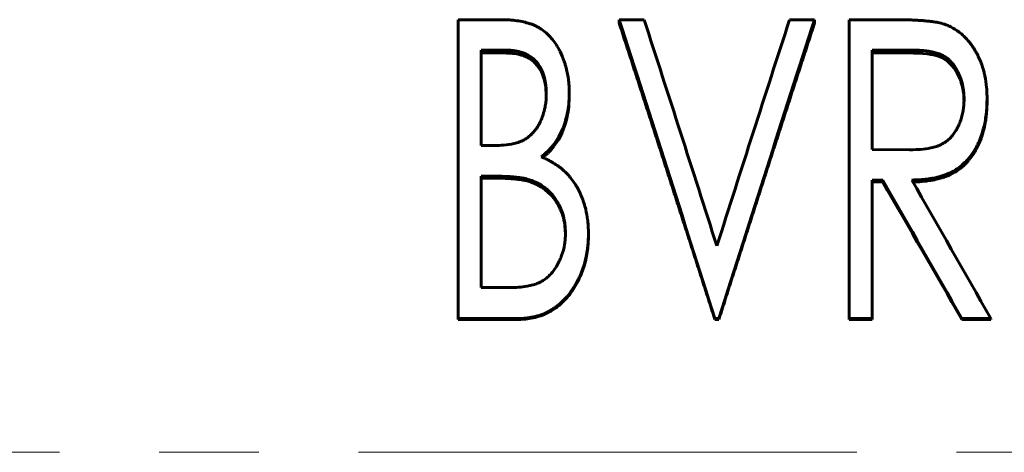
# Model space of a CAD drawing. Header units: millimetres. Extents: x 0 to 420, y 0 to 297.
# Tile 8 of 20: x 95.34 to 110.16, y 173.56 to 180.07. Entities that reach past the tile are written whole.
import ezdxf

# ---------------------------------------------------------------- set-up
doc = ezdxf.new("R2010")
doc.units = ezdxf.units.MM
doc.linetypes.add('K5LT_AXLED', pattern=[12, 7.5, -1.5, 1.5, -1.5])
doc.linetypes.add('K5LT_BASIC', pattern=[0])
doc.layers.add('Системный слой (1)', color=251, linetype='Continuous', true_color=0x6c6c6c)

# ---------------------------------------------------------------- blocks, each defined once
blk = doc.blocks.new('U14')
at = {"layer": 'Системный слой (1)', "color": 150, "linetype": 'K5LT_BASIC', "lineweight": 60, "true_color": 0x0080ff}
for p, q in [((103.037, 177.62), (103.01, 177.63)), ((103.056, 177.613), (103.037, 177.62)), ((103.064, 177.61), (103.056, 177.613)), ((103.068, 177.609), (103.064, 177.61)), ((103.07, 177.608), (103.068, 177.609)), ((103.071, 177.608), (103.07, 177.608)), ((103.071, 177.607), (103.071, 177.608)), ((103.086, 177.601), (103.071, 177.607)), ((103.071, 177.607), (103.071, 177.607)), ((103.071, 177.607), (103.071, 177.607)), ((103.071, 177.607), (103.071, 177.607)), ((103.11, 177.591), (103.086, 177.601)), ((103.121, 177.586), (103.11, 177.591)), ((103.126, 177.584), (103.121, 177.586)), ((103.129, 177.582), (103.126, 177.584)), ((103.13, 177.582), (103.129, 177.582)), ((103.131, 177.581), (103.13, 177.582)), ((103.13, 177.582), (103.13, 177.582)), ((103.14, 177.577), (103.131, 177.581)), ((103.131, 177.581), (103.131, 177.581)), ((103.131, 177.581), (103.131, 177.581)), ((103.191, 177.548), (103.14, 177.577)), ((103.216, 177.531), (103.191, 177.548)), ((103.229, 177.522), (103.216, 177.531)), ((103.235, 177.517), (103.229, 177.522)), ((103.238, 177.515), (103.235, 177.517)), ((103.24, 177.514), (103.238, 177.515)), ((103.241, 177.513), (103.24, 177.514)), ((103.243, 177.511), (103.241, 177.513)), ((103.241, 177.513), (103.241, 177.513)), ((103.241, 177.513), (103.241, 177.513)), ((103.241, 177.513), (103.241, 177.513)), ((103.337, 177.425), (103.243, 177.511)), ((103.379, 177.376), (103.337, 177.425)), ((103.398, 177.35), (103.379, 177.376)), ((103.407, 177.337), (103.398, 177.35)), ((103.412, 177.33), (103.407, 177.337)), ((103.414, 177.326), (103.412, 177.33)), ((103.415, 177.325), (103.414, 177.326)), ((103.416, 177.324), (103.415, 177.325)), ((103.416, 177.323), (103.416, 177.324)), ((103.449, 177.269), (103.416, 177.323)), ((103.416, 177.323), (103.416, 177.323)), ((103.416, 177.323), (103.416, 177.323)), ((103.464, 177.239), (103.449, 177.269)), ((103.471, 177.224), (103.464, 177.239)), ((103.475, 177.216), (103.471, 177.224)), ((103.476, 177.213), (103.475, 177.216)), ((103.477, 177.211), (103.476, 177.213)), ((103.478, 177.21), (103.477, 177.211)), ((103.478, 177.209), (103.478, 177.21)), ((103.502, 177.149), (103.478, 177.209)), ((103.478, 177.209), (103.478, 177.209)), ((103.478, 177.209), (103.478, 177.209)), ((103.513, 177.118), (103.502, 177.149)), ((103.518, 177.103), (103.513, 177.118)), ((103.52, 177.095), (103.518, 177.103)), ((103.521, 177.091), (103.52, 177.095)), ((103.521, 177.089), (103.521, 177.091)), ((103.522, 177.088), (103.521, 177.089)), ((103.522, 177.087), (103.522, 177.088)), ((103.536, 177.028), (103.522, 177.087)), ((103.522, 177.087), (103.522, 177.087)), ((103.522, 177.087), (103.522, 177.087)), ((103.542, 176.994), (103.536, 177.028)), ((103.544, 176.977), (103.542, 176.994)), ((103.545, 176.968), (103.544, 176.977)), ((103.546, 176.964), (103.545, 176.968)), ((103.546, 176.962), (103.546, 176.964)), ((103.546, 176.961), (103.546, 176.962)), ((103.546, 176.96), (103.546, 176.961)), ((103.554, 176.842), (103.546, 176.96)), ((103.546, 176.96), (103.546, 176.96)), ((103.546, 176.96), (103.546, 176.96)), ((103.546, 176.96), (103.546, 176.96))]:
    blk.add_line(p, q, dxfattribs=at)
blk = doc.blocks.new('U19')
at = {"layer": 'Системный слой (1)', "color": 150, "linetype": 'K5LT_BASIC', "lineweight": 60, "true_color": 0x0080ff}
for p, q in [((108.793, 179.565), (108.748, 179.566)), ((108.857, 179.564), (108.793, 179.565)), ((108.884, 179.563), (108.857, 179.564)), ((108.895, 179.562), (108.884, 179.563)), ((108.901, 179.562), (108.895, 179.562)), ((108.904, 179.562), (108.901, 179.562)), ((108.905, 179.562), (108.904, 179.562)), ((108.906, 179.562), (108.905, 179.562)), ((108.934, 179.559), (108.906, 179.562)), ((108.906, 179.562), (108.906, 179.562)), ((108.906, 179.562), (108.906, 179.562)), ((108.906, 179.562), (108.906, 179.562)), ((108.999, 179.552), (108.934, 179.559)), ((109.031, 179.547), (108.999, 179.552)), ((109.047, 179.545), (109.031, 179.547)), ((109.055, 179.544), (109.047, 179.545)), ((109.059, 179.543), (109.055, 179.544)), ((109.061, 179.542), (109.059, 179.543)), ((109.062, 179.542), (109.061, 179.542)), ((109.063, 179.542), (109.062, 179.542)), ((109.112, 179.532), (109.063, 179.542)), ((109.063, 179.542), (109.063, 179.542)), ((109.063, 179.542), (109.063, 179.542)), ((109.166, 179.516), (109.112, 179.532)), ((109.191, 179.507), (109.166, 179.516)), ((109.203, 179.502), (109.191, 179.507)), ((109.208, 179.499), (109.203, 179.502)), ((109.211, 179.498), (109.208, 179.499)), ((109.212, 179.497), (109.211, 179.498)), ((109.213, 179.497), (109.212, 179.497)), ((109.214, 179.497), (109.213, 179.497)), ((109.25, 179.478), (109.214, 179.497)), ((109.214, 179.497), (109.214, 179.497)), ((109.214, 179.497), (109.214, 179.497)), ((109.298, 179.446), (109.25, 179.478)), ((109.32, 179.427), (109.298, 179.446)), ((109.331, 179.417), (109.32, 179.427)), ((109.337, 179.412), (109.331, 179.417)), ((109.34, 179.41), (109.337, 179.412)), ((109.341, 179.408), (109.34, 179.41)), ((109.342, 179.408), (109.341, 179.408)), ((109.342, 179.407), (109.342, 179.408)), ((109.364, 179.384), (109.342, 179.407)), ((109.342, 179.407), (109.342, 179.407)), ((109.342, 179.407), (109.342, 179.407)), ((109.403, 179.336), (109.364, 179.384)), ((109.421, 179.311), (109.403, 179.336)), ((109.429, 179.297), (109.421, 179.311)), ((109.434, 179.29), (109.429, 179.297)), ((109.436, 179.287), (109.434, 179.29)), ((109.437, 179.285), (109.436, 179.287)), ((109.437, 179.284), (109.437, 179.285)), ((109.438, 179.284), (109.437, 179.284)), ((109.437, 179.284), (109.437, 179.284)), ((109.438, 179.283), (109.438, 179.284)), ((109.449, 179.263), (109.438, 179.283)), ((109.478, 179.204), (109.449, 179.263)), ((109.491, 179.173), (109.478, 179.204)), ((109.498, 179.158), (109.491, 179.173)), ((109.5, 179.15), (109.498, 179.158)), ((109.502, 179.146), (109.5, 179.15)), ((109.503, 179.144), (109.502, 179.146)), ((109.503, 179.143), (109.503, 179.144)), ((109.503, 179.142), (109.503, 179.143)), ((109.511, 179.118), (109.503, 179.142)), ((109.503, 179.142), (109.503, 179.142)), ((109.503, 179.142), (109.503, 179.142)), ((109.529, 179.055), (109.511, 179.118)), ((109.536, 179.023), (109.529, 179.055)), ((109.539, 179.007), (109.536, 179.023)), ((109.541, 178.999), (109.539, 179.007)), ((109.541, 178.995), (109.541, 178.999)), ((109.542, 178.993), (109.541, 178.995)), ((109.542, 178.992), (109.542, 178.993)), ((109.542, 178.991), (109.542, 178.992)), ((109.542, 178.988), (109.542, 178.991)), ((109.542, 178.991), (109.542, 178.991)), ((109.542, 178.991), (109.542, 178.991)), ((109.548, 178.951), (109.542, 178.988)), ((109.549, 178.932), (109.548, 178.951)), ((109.55, 178.922), (109.549, 178.932)), ((109.551, 178.918), (109.55, 178.922)), ((109.551, 178.915), (109.551, 178.918)), ((109.551, 178.914), (109.551, 178.915)), ((109.551, 178.913), (109.551, 178.914)), ((109.551, 178.914), (109.551, 178.914)), ((109.553, 178.854), (109.551, 178.913)), ((109.551, 178.913), (109.551, 178.913)), ((109.551, 178.913), (109.551, 178.913))]:
    blk.add_line(p, q, dxfattribs=at)
blk = doc.blocks.new('U24')
at = {"layer": 'Системный слой (1)', "color": 150, "linetype": 'K5LT_BASIC', "lineweight": 60, "true_color": 0x0080ff}
for p, q in [((109.9, 178.834), (109.896, 178.716)), ((109.886, 178.597), (109.885, 178.594)), ((109.887, 178.605), (109.886, 178.599)), ((109.886, 178.599), (109.886, 178.599)), ((109.886, 178.599), (109.886, 178.599)), ((109.886, 178.599), (109.886, 178.598)), ((109.886, 178.598), (109.886, 178.597)), ((109.892, 178.659), (109.887, 178.605)), ((109.894, 178.687), (109.892, 178.659)), ((109.895, 178.702), (109.894, 178.687)), ((109.896, 178.709), (109.895, 178.702)), ((109.896, 178.716), (109.896, 178.716)), ((109.896, 178.716), (109.896, 178.716)), ((109.896, 178.716), (109.896, 178.716)), ((109.896, 178.716), (109.896, 178.715)), ((109.896, 178.715), (109.896, 178.713)), ((109.896, 178.713), (109.896, 178.709)), ((109.873, 178.513), (109.855, 178.429)), ((109.88, 178.556), (109.873, 178.513)), ((109.883, 178.578), (109.88, 178.556)), ((109.885, 178.588), (109.883, 178.578)), ((109.885, 178.594), (109.885, 178.588)), ((109.825, 178.324), (109.81, 178.28)), ((109.832, 178.346), (109.825, 178.324)), ((109.836, 178.357), (109.832, 178.346)), ((109.837, 178.363), (109.836, 178.357)), ((109.838, 178.366), (109.837, 178.363)), ((109.839, 178.367), (109.838, 178.366)), ((109.855, 178.429), (109.839, 178.368)), ((109.839, 178.368), (109.839, 178.368)), ((109.839, 178.368), (109.839, 178.368)), ((109.839, 178.368), (109.839, 178.367)), ((109.777, 178.197), (109.738, 178.117)), ((109.81, 178.28), (109.777, 178.197)), ((109.694, 178.044), (109.645, 177.976)), ((109.717, 178.08), (109.694, 178.044)), ((109.728, 178.099), (109.717, 178.08)), ((109.733, 178.108), (109.728, 178.099)), ((109.735, 178.113), (109.733, 178.108)), ((109.737, 178.115), (109.735, 178.113)), ((109.738, 178.117), (109.737, 178.116)), ((109.737, 178.116), (109.737, 178.115)), ((109.738, 178.117), (109.738, 178.117)), ((109.738, 178.117), (109.738, 178.117)), ((109.567, 177.889), (109.506, 177.835)), ((109.596, 177.919), (109.567, 177.889)), ((109.611, 177.935), (109.596, 177.919)), ((109.618, 177.943), (109.611, 177.935)), ((109.621, 177.947), (109.618, 177.943)), ((109.623, 177.949), (109.621, 177.947)), ((109.624, 177.95), (109.623, 177.949)), ((109.625, 177.951), (109.624, 177.951)), ((109.624, 177.951), (109.624, 177.951)), ((109.624, 177.951), (109.624, 177.95)), ((109.645, 177.976), (109.625, 177.951)), ((109.285, 177.708), (109.277, 177.705)), ((109.289, 177.709), (109.285, 177.708)), ((109.291, 177.71), (109.289, 177.709)), ((109.292, 177.71), (109.291, 177.71)), ((109.311, 177.718), (109.292, 177.711)), ((109.292, 177.711), (109.292, 177.711)), ((109.292, 177.711), (109.292, 177.71)), ((109.292, 177.71), (109.292, 177.71)), ((109.328, 177.726), (109.311, 177.718)), ((109.336, 177.73), (109.328, 177.726)), ((109.341, 177.732), (109.336, 177.73)), ((109.343, 177.733), (109.341, 177.732)), ((109.344, 177.733), (109.343, 177.733)), ((109.345, 177.734), (109.344, 177.734)), ((109.344, 177.734), (109.344, 177.733)), ((109.381, 177.752), (109.345, 177.734)), ((109.345, 177.734), (109.345, 177.734)), ((109.416, 177.772), (109.381, 177.752)), ((109.433, 177.783), (109.416, 177.772)), ((109.442, 177.788), (109.433, 177.783)), ((109.446, 177.791), (109.442, 177.788)), ((109.448, 177.792), (109.446, 177.791)), ((109.449, 177.793), (109.448, 177.792)), ((109.45, 177.793), (109.449, 177.793)), ((109.449, 177.793), (109.449, 177.793)), ((109.449, 177.793), (109.449, 177.793)), ((109.506, 177.835), (109.45, 177.793)), ((108.814, 177.626), (108.783, 177.626)), ((108.854, 177.628), (108.814, 177.626)), ((108.871, 177.628), (108.854, 177.628)), ((108.878, 177.629), (108.871, 177.628)), ((108.882, 177.629), (108.878, 177.629)), ((108.883, 177.629), (108.882, 177.629)), ((108.884, 177.629), (108.883, 177.629)), ((108.885, 177.629), (108.884, 177.629)), ((108.918, 177.631), (108.885, 177.629)), ((108.885, 177.629), (108.885, 177.629)), ((108.885, 177.629), (108.885, 177.629)), ((108.961, 177.635), (108.918, 177.631)), ((108.982, 177.638), (108.961, 177.635)), ((108.993, 177.639), (108.982, 177.638)), ((108.998, 177.639), (108.993, 177.639)), ((109.001, 177.64), (108.998, 177.639)), ((109.002, 177.64), (109.001, 177.64)), ((109.003, 177.64), (109.002, 177.64)), ((109.047, 177.646), (109.003, 177.64)), ((109.003, 177.64), (109.003, 177.64)), ((109.003, 177.64), (109.003, 177.64)), ((109.085, 177.653), (109.047, 177.646)), ((109.103, 177.656), (109.085, 177.653)), ((109.112, 177.658), (109.103, 177.656)), ((109.116, 177.659), (109.112, 177.658)), ((109.119, 177.659), (109.116, 177.659)), ((109.12, 177.66), (109.119, 177.659)), ((109.121, 177.66), (109.12, 177.66)), ((109.12, 177.66), (109.12, 177.66)), ((109.163, 177.67), (109.121, 177.66)), ((109.121, 177.66), (109.121, 177.66)), ((109.198, 177.68), (109.163, 177.67)), ((109.217, 177.685), (109.198, 177.68)), ((109.226, 177.688), (109.217, 177.685)), ((109.231, 177.689), (109.226, 177.688)), ((109.233, 177.69), (109.231, 177.689)), ((109.234, 177.69), (109.233, 177.69)), ((109.235, 177.691), (109.234, 177.69)), ((109.236, 177.691), (109.235, 177.691)), ((109.235, 177.691), (109.235, 177.691)), ((109.261, 177.699), (109.236, 177.691)), ((109.277, 177.705), (109.261, 177.699))]:
    blk.add_line(p, q, dxfattribs=at)
blk = doc.blocks.new('U25')
at = {"layer": 'Системный слой (1)', "color": 150, "linetype": 'K5LT_BASIC', "lineweight": 60, "true_color": 0x0080ff}
for p, q in [((103.612, 178.921), (103.606, 178.787)), ((103.603, 178.754), (103.599, 178.72)), ((103.605, 178.771), (103.603, 178.754)), ((103.606, 178.779), (103.605, 178.771)), ((103.606, 178.787), (103.606, 178.787)), ((103.606, 178.787), (103.606, 178.787)), ((103.606, 178.787), (103.606, 178.787)), ((103.606, 178.787), (103.606, 178.786)), ((103.606, 178.786), (103.606, 178.785)), ((103.606, 178.785), (103.606, 178.783)), ((103.606, 178.783), (103.606, 178.779)), ((103.581, 178.617), (103.573, 178.581)), ((103.585, 178.636), (103.581, 178.617)), ((103.587, 178.645), (103.585, 178.636)), ((103.588, 178.65), (103.587, 178.645)), ((103.599, 178.72), (103.588, 178.654)), ((103.588, 178.654), (103.588, 178.654)), ((103.588, 178.654), (103.588, 178.654)), ((103.588, 178.654), (103.588, 178.653)), ((103.588, 178.653), (103.588, 178.652)), ((103.588, 178.652), (103.588, 178.65)), ((103.554, 178.511), (103.514, 178.397)), ((103.573, 178.581), (103.554, 178.511)), ((103.482, 178.326), (103.447, 178.26)), ((103.499, 178.361), (103.482, 178.326)), ((103.507, 178.379), (103.499, 178.361)), ((103.51, 178.388), (103.507, 178.379)), ((103.512, 178.392), (103.51, 178.388)), ((103.513, 178.394), (103.512, 178.392)), ((103.514, 178.396), (103.513, 178.394)), ((103.514, 178.397), (103.514, 178.396)), ((103.514, 178.396), (103.514, 178.396)), ((103.514, 178.396), (103.514, 178.396)), ((103.376, 178.156), (103.371, 178.149)), ((103.379, 178.159), (103.376, 178.156)), ((103.38, 178.161), (103.379, 178.159)), ((103.381, 178.162), (103.38, 178.161)), ((103.447, 178.26), (103.381, 178.163)), ((103.381, 178.163), (103.381, 178.163)), ((103.381, 178.163), (103.381, 178.162)), ((103.381, 178.162), (103.381, 178.162)), ((103.23, 178.006), (103.215, 177.994)), ((103.236, 178.012), (103.23, 178.006)), ((103.239, 178.014), (103.236, 178.012)), ((103.241, 178.015), (103.239, 178.014)), ((103.242, 178.016), (103.241, 178.016)), ((103.241, 178.016), (103.241, 178.015)), ((103.254, 178.027), (103.242, 178.016)), ((103.242, 178.016), (103.242, 178.016)), ((103.242, 178.016), (103.242, 178.016)), ((103.242, 178.016), (103.242, 178.016)), ((103.274, 178.045), (103.254, 178.027)), ((103.284, 178.053), (103.274, 178.045)), ((103.288, 178.058), (103.284, 178.053)), ((103.29, 178.06), (103.288, 178.058)), ((103.291, 178.061), (103.29, 178.06)), ((103.292, 178.061), (103.291, 178.061)), ((103.337, 178.109), (103.292, 178.062)), ((103.292, 178.062), (103.292, 178.062)), ((103.292, 178.062), (103.292, 178.061)), ((103.292, 178.061), (103.292, 178.061)), ((103.36, 178.135), (103.337, 178.109)), ((103.371, 178.149), (103.36, 178.135))]:
    blk.add_line(p, q, dxfattribs=at)
blk = doc.blocks.new('U27')
at = {"layer": 'Системный слой (1)', "color": 150, "linetype": 'K5LT_BASIC', "lineweight": 60, "true_color": 0x0080ff}
for p, q in [((102.669, 179.565), (102.644, 179.566)), ((102.691, 179.565), (102.669, 179.565)), ((102.7, 179.564), (102.691, 179.565)), ((102.705, 179.564), (102.7, 179.564)), ((102.707, 179.564), (102.705, 179.564)), ((102.708, 179.564), (102.707, 179.564)), ((102.718, 179.564), (102.708, 179.564)), ((102.708, 179.564), (102.708, 179.564)), ((102.708, 179.564), (102.708, 179.564)), ((102.708, 179.564), (102.708, 179.564)), ((102.708, 179.564), (102.708, 179.564)), ((102.746, 179.561), (102.718, 179.564)), ((102.76, 179.56), (102.746, 179.561)), ((102.767, 179.559), (102.76, 179.56)), ((102.77, 179.559), (102.767, 179.559)), ((102.772, 179.559), (102.77, 179.559)), ((102.773, 179.559), (102.772, 179.559)), ((102.772, 179.559), (102.772, 179.559)), ((102.788, 179.556), (102.773, 179.559)), ((102.773, 179.559), (102.773, 179.559)), ((102.773, 179.559), (102.773, 179.559)), ((102.844, 179.546), (102.788, 179.556)), ((102.872, 179.539), (102.844, 179.546)), ((102.886, 179.535), (102.872, 179.539)), ((102.893, 179.533), (102.886, 179.535)), ((102.897, 179.532), (102.893, 179.533)), ((102.898, 179.531), (102.897, 179.532)), ((102.899, 179.531), (102.898, 179.531)), ((102.9, 179.531), (102.899, 179.531)), ((102.926, 179.522), (102.9, 179.531)), ((102.9, 179.531), (102.9, 179.531)), ((102.9, 179.531), (102.9, 179.531)), ((102.973, 179.502), (102.926, 179.522)), ((102.996, 179.49), (102.973, 179.502)), ((103.007, 179.484), (102.996, 179.49)), ((103.012, 179.48), (103.007, 179.484)), ((103.015, 179.479), (103.012, 179.48)), ((103.016, 179.478), (103.015, 179.479)), ((103.017, 179.477), (103.016, 179.478)), ((103.018, 179.477), (103.017, 179.477)), ((103.017, 179.477), (103.017, 179.477)), ((103.039, 179.463), (103.018, 179.477)), ((103.018, 179.477), (103.018, 179.477)), ((103.079, 179.431), (103.039, 179.463)), ((103.098, 179.413), (103.079, 179.431)), ((103.107, 179.403), (103.098, 179.413)), ((103.111, 179.398), (103.107, 179.403)), ((103.113, 179.396), (103.111, 179.398)), ((103.114, 179.395), (103.113, 179.396)), ((103.115, 179.394), (103.114, 179.395)), ((103.115, 179.393), (103.115, 179.394)), ((103.115, 179.394), (103.115, 179.394)), ((103.115, 179.394), (103.115, 179.394)), ((103.13, 179.376), (103.115, 179.393)), ((103.191, 179.28), (103.13, 179.376)), ((103.215, 179.225), (103.191, 179.28)), ((103.225, 179.197), (103.215, 179.225)), ((103.23, 179.182), (103.225, 179.197)), ((103.232, 179.175), (103.23, 179.182)), ((103.233, 179.171), (103.232, 179.175)), ((103.234, 179.169), (103.233, 179.171)), ((103.234, 179.168), (103.234, 179.169)), ((103.234, 179.167), (103.234, 179.168)), ((103.234, 179.168), (103.234, 179.168)), ((103.234, 179.168), (103.234, 179.168)), ((103.248, 179.109), (103.234, 179.167)), ((103.254, 179.076), (103.248, 179.109)), ((103.256, 179.059), (103.254, 179.076)), ((103.257, 179.05), (103.256, 179.059)), ((103.258, 179.046), (103.257, 179.05)), ((103.258, 179.044), (103.258, 179.046)), ((103.258, 179.043), (103.258, 179.044)), ((103.258, 179.042), (103.258, 179.043)), ((103.258, 179.041), (103.258, 179.042)), ((103.258, 179.042), (103.258, 179.042)), ((103.258, 179.042), (103.258, 179.042)), ((103.265, 178.93), (103.258, 179.041))]:
    blk.add_line(p, q, dxfattribs=at)

msp = doc.modelspace()

# ---------------------------------------------------------------- linework, layer by layer
at = {"layer": 'Системный слой (1)', "color": 150, "linetype": 'K5LT_BASIC', "lineweight": 60, "true_color": 0x0080ff}
for p, q in [((101.9386, 180.0666), (102.575, 180.0666)), ((101.9386, 175.5712), (101.9386, 180.0666)), ((104.3617, 180.0666), (104.3617, 180.0201)), ((104.3617, 180.0666), (104.7385, 180.0666)), ((106.9272, 180.0666), (107.304, 180.0666)), ((107.304, 180.0666), (107.304, 180.0201)), ((107.8232, 180.0666), (108.4849, 180.0666)), ((107.8232, 175.5712), (107.8232, 180.0666)), ((102.6435, 179.6092), (102.2848, 179.6092)), ((102.2848, 178.1736), (102.2848, 179.6092)), ((102.6435, 179.566), (102.2848, 179.566)), ((102.6435, 179.566), (102.6435, 179.6092)), ((108.1694, 178.116), (108.1694, 179.6092)), ((108.7481, 179.6092), (108.1694, 179.6092)), ((108.7481, 179.566), (108.1694, 179.566)), ((108.7481, 179.566), (108.7481, 179.6092)), ((103.6117, 178.9599), (103.6117, 178.9213)), ((109.9001, 178.872), (109.9001, 178.834)), ((102.2848, 178.1736), (102.4614, 178.1736)), ((108.1694, 178.116), (108.7346, 178.1097)), ((102.4596, 177.7124), (102.2848, 177.7124)), ((102.2848, 176.0351), (102.2848, 177.7124)), ((102.4596, 177.6828), (102.2848, 177.6828)), ((103.0104, 177.63), (103.0104, 177.6593)), ((108.3289, 177.6547), (108.1694, 177.6547)), ((108.1694, 175.5712), (108.1694, 177.6547)), ((108.3289, 177.6255), (108.1694, 177.6255)), ((108.3289, 177.6547), (108.3289, 177.6255)), ((103.9001, 176.8539), (103.9001, 176.8304)), ((102.2848, 176.0351), (102.6805, 176.0351)), ((101.9386, 175.5712), (101.9386, 175.5568)), ((102.8382, 175.5712), (101.9386, 175.5712)), ((102.8382, 175.5568), (101.9386, 175.5568)), ((102.8382, 175.5712), (102.8382, 175.5568)), ((105.8617, 175.5712), (105.804, 175.5712)), ((105.804, 175.5712), (105.804, 175.5568)), ((105.8617, 175.5568), (105.804, 175.5568)), ((105.8617, 175.5712), (105.8617, 175.5568)), ((108.1694, 175.5712), (107.8232, 175.5712)), ((107.8232, 175.5712), (107.8232, 175.5568)), ((108.1694, 175.5568), (107.8232, 175.5568)), ((108.1694, 175.5712), (108.1694, 175.5568)), ((109.9578, 175.5712), (109.5206, 175.5712)), ((109.5206, 175.5712), (109.5206, 175.5568)), ((109.9578, 175.5568), (109.5206, 175.5568)), ((109.9578, 175.5712), (109.9578, 175.5568))]:
    msp.add_line(p, q, dxfattribs=at)
at = {"layer": 'Системный слой (1)', "color": 30, "linetype": 'K5LT_AXLED', "lineweight": 18, "true_color": 0xff8000}
msp.add_line((40.4386, 173.5579), (199.4386, 173.5579), dxfattribs=at)
at = {"layer": 'Системный слой (1)', "color": 150, "linetype": 'K5LT_BASIC', "lineweight": 60, "true_color": 0x0080ff}
for points, knots in [([(102.575, 180.0666), (102.6212, 180.0662), (102.6567, 180.0654), (102.6822, 180.0641), (102.6827, 180.0641), (102.7182, 180.0622), (102.7548, 180.0591), (102.8294, 180.0505), (102.8976, 180.0396), (102.9626, 180.0235), (102.9964, 180.0136), (103, 180.0125), (103.0237, 180.0052), (103.0417, 179.9991), (103.0754, 179.9862), (103.0908, 179.9796), (103.1215, 179.9649), (103.1485, 179.9504), (103.1758, 179.9331), (103.1915, 179.9225), (103.1957, 179.9196), (103.2283, 179.8967), (103.2562, 179.8741), (103.304, 179.83), (103.3231, 179.8105), (103.3465, 179.7838), (103.3526, 179.7766), (103.3785, 179.7447), (103.4171, 179.6905), (103.4529, 179.6271), (103.4706, 179.592), (103.4718, 179.5895), (103.496, 179.541), (103.5166, 179.4917), (103.5407, 179.4223), (103.5465, 179.4042), (103.5705, 179.3253), (103.5846, 179.2638), (103.5955, 179.1933), (103.5969, 179.1842), (103.6024, 179.1428), (103.6057, 179.1081), (103.6078, 179.0704), (103.6079, 179.0688), (103.6093, 179.044), (103.6105, 179.008), (103.6117, 178.9599)], [0, 0, 0, 0, 0.0605469, 0.0605469, 0.0625, 0.0625, 0.125, 0.125, 0.1875, 0.2421875, 0.2421875, 0.25, 0.25, 0.28125, 0.28125, 0.3125, 0.3125, 0.34375, 0.3671875, 0.3671875, 0.375, 0.375, 0.4375, 0.4375, 0.484375, 0.484375, 0.5, 0.5, 0.5625, 0.6210938, 0.6210938, 0.625, 0.625, 0.71875, 0.71875, 0.75, 0.75, 0.859375, 0.859375, 0.875, 0.875, 0.9355469, 0.9355469, 0.9375, 0.9375, 1, 1, 1, 1]), ([(108.4849, 180.0666), (108.5702, 180.0662), (108.6324, 180.0656), (108.6721, 180.0648), (108.6722, 180.0648), (108.6942, 180.0644), (108.7139, 180.0639), (108.7342, 180.0632), (108.736, 180.0631), (108.7606, 180.0622), (108.7993, 180.0603), (108.856, 180.0573), (108.859, 180.0571), (108.8913, 180.0554), (108.9164, 180.0538), (108.9435, 180.0518), (108.9495, 180.0513), (108.9676, 180.0497), (108.9814, 180.0484), (109.0127, 180.0452), (109.0304, 180.0432), (109.068, 180.0389), (109.0852, 180.0367), (109.1162, 180.0322), (109.1306, 180.0299), (109.1661, 180.0234), (109.1967, 180.0161), (109.234, 180.0059)], [0, 0, 0, 0, 0.24609375, 0.24609375, 0.25, 0.25, 0.328125, 0.328125, 0.3359375, 0.3359375, 0.4921875, 0.4921875, 0.5, 0.5, 0.59375, 0.59375, 0.625, 0.625, 0.6875, 0.6875, 0.75, 0.75, 0.8125, 0.8125, 0.875, 0.875, 0.9999984, 0.9999984, 0.9999984, 0.9999984]), ([(109.234, 180.0059), (109.2685, 179.9944), (109.295, 179.9847), (109.3146, 179.9764), (109.3154, 179.9761), (109.329, 179.9701), (109.3511, 179.9596), (109.3747, 179.9471), (109.3885, 179.9393), (109.3924, 179.9371), (109.4206, 179.921), (109.4662, 179.8913), (109.5094, 179.8563), (109.5318, 179.8363), (109.5348, 179.8335), (109.5784, 179.7936), (109.6523, 179.7122), (109.7156, 179.614), (109.7455, 179.5591), (109.7476, 179.5552), (109.7622, 179.5279), (109.7748, 179.5017), (109.7993, 179.4454), (109.8106, 179.4171), (109.8298, 179.3634), (109.8381, 179.337), (109.8516, 179.288), (109.857, 179.2664), (109.8635, 179.2368), (109.8651, 179.2288), (109.8779, 179.1658), (109.8865, 179.1073), (109.8951, 179.019), (109.8971, 178.9906), (109.8982, 178.9618), (109.8983, 178.9606), (109.8991, 178.9405), (109.8997, 178.9111), (109.9001, 178.872)], [0, 0, 0, 0, 0.0585938, 0.0585938, 0.0625, 0.0625, 0.09375, 0.1171875, 0.1171875, 0.125, 0.125, 0.1875, 0.2421875, 0.2421875, 0.25, 0.25, 0.375, 0.4921875, 0.4921875, 0.5, 0.5, 0.5625, 0.5625, 0.625, 0.625, 0.6875, 0.6875, 0.734375, 0.734375, 0.75, 0.75, 0.875, 0.875, 0.9355469, 0.9355469, 0.9375, 0.9375, 1, 1, 1, 1]), ([(103.2655, 178.9518), (103.2646, 178.9806), (103.2636, 179.0057), (103.2618, 179.038), (103.2606, 179.0565), (103.2593, 179.0718), (103.2586, 179.0791), (103.2585, 179.0795), (103.2543, 179.1193), (103.2476, 179.1565), (103.2369, 179.1975), (103.2357, 179.2022), (103.2214, 179.2523), (103.191, 179.3296), (103.1481, 179.3953), (103.1222, 179.4275), (103.1191, 179.4313), (103.087, 179.4687), (103.0545, 179.4967), (102.9808, 179.5425), (102.9417, 179.5604), (102.8791, 179.5802), (102.8423, 179.5901), (102.8052, 179.597), (102.7839, 179.6002), (102.7783, 179.601), (102.7543, 179.6041), (102.7342, 179.6059), (102.7114, 179.6072), (102.7094, 179.6073), (102.6942, 179.608), (102.6725, 179.6087), (102.6435, 179.6092)], [0, 0, 0, 0, 0.0625, 0.0625, 0.09375, 0.1210938, 0.1210938, 0.125, 0.125, 0.234375, 0.234375, 0.25, 0.25, 0.375, 0.484375, 0.484375, 0.5, 0.5, 0.625, 0.625, 0.75, 0.75, 0.8125, 0.859375, 0.859375, 0.875, 0.875, 0.9335938, 0.9335938, 0.9375, 0.9375, 1, 1, 1, 1]), ([(109.554, 178.8728), (109.5535, 178.8903), (109.5531, 178.9056), (109.5523, 178.9253), (109.5518, 178.9366), (109.5513, 178.9459), (109.551, 178.9504), (109.551, 178.9507), (109.5501, 178.9648), (109.5489, 178.9779), (109.5459, 179.004), (109.5442, 179.0164), (109.5356, 179.0692), (109.5267, 179.1077), (109.5116, 179.1574), (109.5077, 179.1693), (109.4878, 179.2258), (109.4691, 179.2678), (109.4441, 179.3133), (109.441, 179.3187), (109.4238, 179.3483), (109.3978, 179.3872), (109.3686, 179.4216), (109.3511, 179.4402), (109.347, 179.4444), (109.3228, 179.4684), (109.2845, 179.5006), (109.2428, 179.5254), (109.2196, 179.5368), (109.2164, 179.5384), (109.193, 179.5493), (109.1499, 179.5655), (109.0992, 179.578), (109.0703, 179.5838), (109.0661, 179.5845), (109.0131, 179.5944), (108.9616, 179.6009), (108.9078, 179.6046), (108.9067, 179.6047), (108.8712, 179.6071), (108.8185, 179.6086), (108.7481, 179.6092)], [0, 0, 0, 0, 0.03125, 0.03125, 0.046875, 0.0605469, 0.0605469, 0.0625, 0.0625, 0.09375, 0.09375, 0.125, 0.125, 0.21875, 0.21875, 0.25, 0.25, 0.359375, 0.359375, 0.375, 0.375, 0.4375, 0.484375, 0.484375, 0.5, 0.5, 0.5625, 0.6171875, 0.6171875, 0.625, 0.625, 0.6875, 0.7421875, 0.7421875, 0.75, 0.75, 0.8730469, 0.8730469, 0.875, 0.875, 1, 1, 1, 1]), ([(102.4614, 178.1736), (102.5318, 178.1749), (102.585, 178.177), (102.6214, 178.1797), (102.6216, 178.1798), (102.679, 178.1842), (102.7306, 178.1918), (102.7787, 178.203), (102.7799, 178.2033), (102.8107, 178.2106), (102.858, 178.2248), (102.8995, 178.2425), (102.9218, 178.2535), (102.9269, 178.2562), (102.955, 178.2715), (102.993, 178.2967), (103.0288, 178.3285), (103.0486, 178.3483), (103.0537, 178.3536), (103.0771, 178.3787), (103.0942, 178.3994), (103.1176, 178.4315), (103.1246, 178.4419), (103.1387, 178.464), (103.1455, 178.4756), (103.1588, 178.4997), (103.1653, 178.5123), (103.1771, 178.5367), (103.1828, 178.5489), (103.1988, 178.5859), (103.2084, 178.611), (103.2288, 178.6731), (103.2389, 178.7117), (103.2495, 178.7649), (103.2519, 178.7789), (103.258, 178.8171), (103.2608, 178.8428), (103.2625, 178.8699), (103.2626, 178.8711), (103.2637, 178.8894), (103.2647, 178.9161), (103.2655, 178.9518)], [0, 0, 0, 0, 0.12304688, 0.12304688, 0.125, 0.125, 0.24609375, 0.24609375, 0.25, 0.25, 0.3125, 0.359375, 0.359375, 0.375, 0.375, 0.4375, 0.484375, 0.484375, 0.5, 0.5, 0.5625, 0.5625, 0.59375, 0.59375, 0.625, 0.625, 0.65625, 0.65625, 0.6875, 0.6875, 0.75, 0.75, 0.84375, 0.84375, 0.875, 0.875, 0.93554688, 0.93554688, 0.9375, 0.9375, 0.9999973, 0.9999973, 0.9999973, 0.9999973]), ([(103.6117, 178.9599), (103.6111, 178.9299), (103.6104, 178.9036), (103.609, 178.8699), (103.6082, 178.8505), (103.6072, 178.8345), (103.6066, 178.8268), (103.6066, 178.8262), (103.6032, 178.7827), (103.5973, 178.7382), (103.5798, 178.6438), (103.5593, 178.5562), (103.5319, 178.4759), (103.5161, 178.4363), (103.5152, 178.4341), (103.4963, 178.3878), (103.4589, 178.3102), (103.4139, 178.2402), (103.388, 178.2048), (103.3851, 178.2007), (103.3672, 178.1771), (103.3416, 178.1456), (103.3153, 178.1172), (103.3, 178.1016), (103.2959, 178.0975), (103.2784, 178.0804), (103.2622, 178.0657), (103.2433, 178.0495), (103.2424, 178.0488), (103.2306, 178.0387), (103.2132, 178.0243), (103.1898, 178.0053)], [0, 0, 0, 0, 0.0625, 0.0625, 0.09375, 0.12109375, 0.12109375, 0.125, 0.125, 0.25, 0.25, 0.375, 0.4921875, 0.4921875, 0.5, 0.5, 0.625, 0.734375, 0.734375, 0.75, 0.75, 0.8125, 0.859375, 0.859375, 0.875, 0.875, 0.93554688, 0.93554688, 0.9375, 0.9375, 0.99999992, 0.99999992, 0.99999992, 0.99999992]), ([(108.7346, 178.1097), (108.8052, 178.1111), (108.8585, 178.1131), (108.895, 178.1156), (108.8952, 178.1156), (108.9526, 178.1198), (109.0044, 178.1267), (109.0531, 178.1366), (109.0544, 178.1369), (109.0853, 178.1433), (109.1332, 178.1561), (109.1754, 178.1725), (109.1981, 178.1827), (109.2032, 178.1852), (109.2328, 178.1999), (109.2754, 178.2255), (109.3148, 178.2579), (109.3351, 178.2768), (109.3379, 178.2795), (109.3576, 178.2986), (109.3893, 178.3346), (109.4188, 178.3781), (109.434, 178.4031), (109.4362, 178.4067), (109.4508, 178.4315), (109.4688, 178.4664), (109.4847, 178.504), (109.4948, 178.5296), (109.4997, 178.5431), (109.5131, 178.5823), (109.5208, 178.6084), (109.5336, 178.6605), (109.5388, 178.687), (109.5463, 178.737), (109.5489, 178.7628), (109.5507, 178.7907), (109.5508, 178.7919), (109.5519, 178.8103), (109.553, 178.8371), (109.554, 178.8728)], [0, 0, 0, 0, 0.12304688, 0.12304688, 0.125, 0.125, 0.24609375, 0.24609375, 0.25, 0.25, 0.3125, 0.359375, 0.359375, 0.375, 0.375, 0.4375, 0.4921875, 0.4921875, 0.5, 0.5, 0.5625, 0.6171875, 0.6171875, 0.625, 0.625, 0.6875, 0.71875, 0.71875, 0.75, 0.75, 0.8125, 0.8125, 0.875, 0.875, 0.93554688, 0.93554688, 0.9375, 0.9375, 0.9999973, 0.9999973, 0.9999973, 0.9999973]), ([(109.9001, 178.872), (109.8995, 178.8456), (109.8988, 178.8226), (109.8978, 178.793), (109.8971, 178.7761), (109.8965, 178.762), (109.8961, 178.7552), (109.8961, 178.7549), (109.895, 178.7326), (109.8926, 178.6971), (109.8893, 178.6635), (109.8871, 178.6447), (109.8866, 178.6404), (109.8775, 178.5659), (109.8644, 178.498), (109.8443, 178.422), (109.8417, 178.4129), (109.8278, 178.3641), (109.8088, 178.3073), (109.7867, 178.2531), (109.7712, 178.2175), (109.7623, 178.1984), (109.7355, 178.1444), (109.717, 178.1116), (109.6793, 178.0536), (109.662, 178.0294), (109.6374, 177.9983), (109.6313, 177.9908), (109.5982, 177.9515), (109.5704, 177.9226), (109.5123, 177.8698), (109.4822, 177.8459), (109.4252, 177.8075), (109.3995, 177.7921), (109.3636, 177.7732), (109.3541, 177.7684), (109.3267, 177.755), (109.3098, 177.7474), (109.2753, 177.7336), (109.2561, 177.7269), (109.1945, 177.7075), (109.1565, 177.6972), (109.0894, 177.6826), (109.0556, 177.6767), (109.014, 177.6709), (109.0084, 177.6702), (108.9656, 177.6646), (108.9273, 177.661), (108.8875, 177.6586), (108.8859, 177.6585), (108.8581, 177.6569), (108.8185, 177.6556), (108.7661, 177.6547)], [0, 0, 0, 0, 0.03125, 0.03125, 0.046875, 0.06054688, 0.06054688, 0.0625, 0.0625, 0.09375, 0.1171875, 0.1171875, 0.125, 0.125, 0.234375, 0.234375, 0.25, 0.25, 0.3125, 0.34375, 0.34375, 0.375, 0.375, 0.4375, 0.4375, 0.484375, 0.484375, 0.5, 0.5, 0.5625, 0.5625, 0.625, 0.625, 0.671875, 0.671875, 0.6875, 0.6875, 0.71875, 0.71875, 0.75, 0.75, 0.8125, 0.8125, 0.8671875, 0.8671875, 0.875, 0.875, 0.93554688, 0.93554688, 0.9375, 0.9375, 0.9999999, 0.9999999, 0.9999999, 0.9999999]), ([(103.1898, 178.0053), (103.208, 177.9969), (103.2387, 177.9825), (103.2608, 177.9718), (103.2701, 177.9673), (103.2703, 177.9672), (103.2961, 177.9544), (103.3194, 177.942), (103.3444, 177.9277), (103.3471, 177.9261), (103.378, 177.9079), (103.4042, 177.8914), (103.4536, 177.8574), (103.4765, 177.8403), (103.5211, 177.804), (103.5591, 177.7695), (103.5953, 177.7303), (103.6156, 177.7067), (103.6209, 177.7005), (103.6542, 177.66), (103.6805, 177.6236), (103.7126, 177.5726), (103.7207, 177.5592), (103.7498, 177.5087), (103.7697, 177.4687), (103.7937, 177.4126), (103.7997, 177.3978), (103.8267, 177.3278), (103.8447, 177.2705), (103.8718, 177.1605), (103.8813, 177.1088), (103.8886, 177.0491), (103.8895, 177.0412), (103.8931, 177.0071), (103.8953, 176.9781), (103.8969, 176.9462), (103.897, 176.9448), (103.898, 176.9242), (103.899, 176.8941), (103.9001, 176.8539)], [0.00000003, 0.00000003, 0.00000003, 0.00000003, 0.03125, 0.06054688, 0.06054688, 0.0625, 0.0625, 0.1171875, 0.1171875, 0.125, 0.125, 0.1875, 0.1875, 0.25, 0.25, 0.3125, 0.359375, 0.359375, 0.375, 0.375, 0.46875, 0.46875, 0.5, 0.5, 0.59375, 0.59375, 0.625, 0.625, 0.75, 0.75, 0.859375, 0.859375, 0.875, 0.875, 0.93554688, 0.93554688, 0.9375, 0.9375, 1, 1, 1, 1]), ([(103.0104, 177.6593), (102.9866, 177.6666), (102.9665, 177.6722), (102.9479, 177.6765), (102.946, 177.6769), (102.9241, 177.6816), (102.9029, 177.6854), (102.8782, 177.689), (102.8763, 177.6893), (102.8592, 177.6918), (102.8396, 177.6942), (102.8131, 177.6969), (102.81, 177.6973), (102.7795, 177.7003), (102.7585, 177.7023), (102.7411, 177.7037), (102.7386, 177.7039), (102.7131, 177.706), (102.6679, 177.708), (102.6006, 177.7102), (102.599, 177.7103), (102.5615, 177.7115), (102.5152, 177.7122), (102.4596, 177.7124)], [0, 0, 0, 0, 0.109375, 0.109375, 0.125, 0.125, 0.2421875, 0.2421875, 0.25, 0.25, 0.359375, 0.359375, 0.375, 0.375, 0.484375, 0.484375, 0.5, 0.5, 0.7460938, 0.7460938, 0.75, 0.75, 1, 1, 1, 1]), ([(103.0104, 177.63), (102.9831, 177.6383), (102.9608, 177.6443), (102.9435, 177.648), (102.9228, 177.6524), (102.9, 177.6564), (102.8751, 177.66), (102.8568, 177.6626), (102.8338, 177.6653), (102.8062, 177.6681), (102.7754, 177.6711), (102.7524, 177.6733), (102.7371, 177.6745), (102.7124, 177.6764), (102.6661, 177.6784), (102.5984, 177.6807), (102.5613, 177.6819), (102.5151, 177.6826), (102.4596, 177.6828)], [0, 0, 0, 0, 0.125, 0.125, 0.125, 0.25, 0.25, 0.25, 0.375, 0.375, 0.375, 0.5, 0.5, 0.5, 0.75, 0.75, 0.75, 1, 1, 1, 1]), ([(103.554, 176.8539), (103.553, 176.883), (103.5518, 176.9083), (103.5498, 176.9409), (103.5486, 176.9596), (103.5472, 176.975), (103.5464, 176.9825), (103.5463, 176.9829), (103.5415, 177.0277), (103.5333, 177.071), (103.5107, 177.1538), (103.4961, 177.1947), (103.4646, 177.2655), (103.4497, 177.2946), (103.4278, 177.3318), (103.4225, 177.3405), (103.3924, 177.3875), (103.3458, 177.4482), (103.2913, 177.5003), (103.2583, 177.5279), (103.2503, 177.5344), (103.2234, 177.5549), (103.1916, 177.5769), (103.1592, 177.5956), (103.1404, 177.6055), (103.1354, 177.6081), (103.1143, 177.6185), (103.0951, 177.6269), (103.0728, 177.6358), (103.0718, 177.6362), (103.058, 177.6417), (103.0377, 177.6493), (103.0104, 177.6593)], [0, 0, 0, 0, 0.0625, 0.0625, 0.09375, 0.12109375, 0.12109375, 0.125, 0.125, 0.25, 0.25, 0.375, 0.375, 0.46875, 0.46875, 0.5, 0.5, 0.625, 0.71875, 0.71875, 0.75, 0.75, 0.8125, 0.859375, 0.859375, 0.875, 0.875, 0.93554688, 0.93554688, 0.9375, 0.9375, 0.99999893, 0.99999893, 0.99999893, 0.99999893]), ([(102.6805, 176.0351), (102.7566, 176.0364), (102.8126, 176.0383), (102.8494, 176.0409), (102.85, 176.041), (102.8915, 176.044), (102.9332, 176.0494), (102.9914, 176.0599), (103.0058, 176.0627), (103.0517, 176.0724), (103.102, 176.0863), (103.1466, 176.1046), (103.1707, 176.1162), (103.1763, 176.1191), (103.2068, 176.1353), (103.2509, 176.1636), (103.2921, 176.1993), (103.3134, 176.2202), (103.3163, 176.2232), (103.3558, 176.2634), (103.3891, 176.3066), (103.4333, 176.3794), (103.4574, 176.4243), (103.4787, 176.4733), (103.4901, 176.5023), (103.493, 176.5101), (103.5164, 176.5734), (103.5312, 176.6285), (103.5445, 176.7091), (103.5477, 176.7366), (103.5499, 176.7663), (103.55, 176.7675), (103.5514, 176.7872), (103.5527, 176.8158), (103.554, 176.8539)], [0, 0, 0, 0, 0.12109375, 0.12109375, 0.125, 0.125, 0.21875, 0.21875, 0.25, 0.25, 0.3125, 0.359375, 0.359375, 0.375, 0.375, 0.4375, 0.4921875, 0.4921875, 0.5, 0.5, 0.625, 0.625, 0.6875, 0.734375, 0.734375, 0.75, 0.75, 0.875, 0.875, 0.93554688, 0.93554688, 0.9375, 0.9375, 0.99999804, 0.99999804, 0.99999804, 0.99999804]), ([(103.9001, 176.8539), (103.8997, 176.828), (103.8991, 176.8054), (103.8982, 176.7762), (103.8976, 176.7595), (103.897, 176.7457), (103.8966, 176.739), (103.8966, 176.7386), (103.8955, 176.7183), (103.8941, 176.6991), (103.8905, 176.6604), (103.8883, 176.6413), (103.8805, 176.5813), (103.869, 176.513), (103.8536, 176.4477), (103.8437, 176.4111), (103.8413, 176.4025), (103.8275, 176.355), (103.8151, 176.3178), (103.7874, 176.2452), (103.7719, 176.2093), (103.7308, 176.124), (103.7021, 176.0737), (103.6586, 176.008), (103.6476, 175.9921), (103.6114, 175.9421), (103.5675, 175.8876), (103.5211, 175.84), (103.494, 175.8145), (103.4873, 175.8085), (103.4659, 175.7895), (103.4511, 175.7773), (103.4205, 175.7535), (103.4049, 175.7422), (103.3715, 175.7195), (103.3548, 175.7089), (103.3215, 175.689), (103.3044, 175.6796), (103.2235, 175.6383), (103.1507, 175.6129), (103.0296, 175.5863), (102.9924, 175.5802), (102.9566, 175.5766), (102.9552, 175.5765), (102.9287, 175.574), (102.89, 175.5723), (102.8382, 175.5712)], [0, 0, 0, 0, 0.03125, 0.03125, 0.046875, 0.0605469, 0.0605469, 0.0625, 0.0625, 0.09375, 0.09375, 0.125, 0.125, 0.1875, 0.234375, 0.234375, 0.25, 0.25, 0.3125, 0.3125, 0.375, 0.375, 0.46875, 0.46875, 0.5, 0.5, 0.5625, 0.609375, 0.609375, 0.625, 0.625, 0.65625, 0.65625, 0.6875, 0.6875, 0.71875, 0.71875, 0.75, 0.75, 0.875, 0.875, 0.9355469, 0.9355469, 0.9375, 0.9375, 1, 1, 1, 1]), ([(103.9001, 176.8304), (103.8992, 176.779), (103.898, 176.7404), (103.8966, 176.7147), (103.8945, 176.6768), (103.8909, 176.6384), (103.8857, 176.5994), (103.8752, 176.52), (103.8595, 176.4444), (103.8386, 176.3727), (103.8165, 176.2972), (103.7888, 176.2252), (103.7555, 176.1565), (103.7226, 176.0887), (103.6826, 176.0226), (103.6355, 175.9582), (103.5872, 175.8919), (103.5354, 175.8346), (103.4802, 175.7861), (103.4517, 175.7611), (103.421, 175.7375), (103.3882, 175.7153), (103.3548, 175.6928), (103.3215, 175.6731), (103.2882, 175.6562), (103.2235, 175.6235), (103.1505, 175.5982), (103.0691, 175.5804), (103.0284, 175.5715), (102.9902, 175.5654), (102.9544, 175.562), (102.9289, 175.5596), (102.8901, 175.5579), (102.8382, 175.5568)], [0, 0, 0, 0, 0.0625, 0.0625, 0.0625, 0.125, 0.125, 0.125, 0.25, 0.25, 0.25, 0.375, 0.375, 0.375, 0.5, 0.5, 0.5, 0.625, 0.625, 0.625, 0.6875, 0.6875, 0.6875, 0.75, 0.75, 0.75, 0.875, 0.875, 0.875, 0.9375, 0.9375, 0.9375, 1, 1, 1, 1])]:
    msp.add_open_spline(points, degree=3, knots=knots, dxfattribs=at)
for points, degree in [([(105.804, 175.5712), (105.3232, 177.0795), (104.8425, 178.5821), (104.3617, 180.0666)], 3), ([(105.804, 175.5568), (105.4434, 176.6799), (105.0828, 177.8003), (104.7223, 178.9147), (104.3617, 180.0201)], 4), ([(104.7385, 180.0666), (105.1033, 178.9404), (105.468, 177.8039), (105.8328, 176.6623)], 3), ([(105.8328, 176.6623), (106.1976, 177.8039), (106.5624, 178.9404), (106.9272, 180.0666)], 3), ([(107.304, 180.0666), (106.8232, 178.5821), (106.3425, 177.0795), (105.8617, 175.5712)], 3), ([(107.304, 180.0201), (106.9434, 178.9147), (106.5828, 177.8003), (106.2223, 176.6799), (105.8617, 175.5568)], 4), ([(109.5206, 175.5712), (109.1234, 176.2673), (108.7262, 176.9623), (108.3289, 177.6547)], 3), ([(109.5206, 175.5568), (109.1234, 176.248), (108.7262, 176.9379), (108.3289, 177.6255)], 3), ([(108.7661, 177.6547), (109.1634, 176.9623), (109.5606, 176.2673), (109.9578, 175.5712)], 3)]:
    msp.add_open_spline(points, degree=degree, dxfattribs=at)

# ---------------------------------------------------------------- block references
at = {"layer": 'Системный слой (1)'}
for name in ['U27', 'U19', 'U25', 'U24', 'U14']:
    msp.add_blockref(name, (0, 0), dxfattribs=at)

doc.saveas('drawing.dxf')
